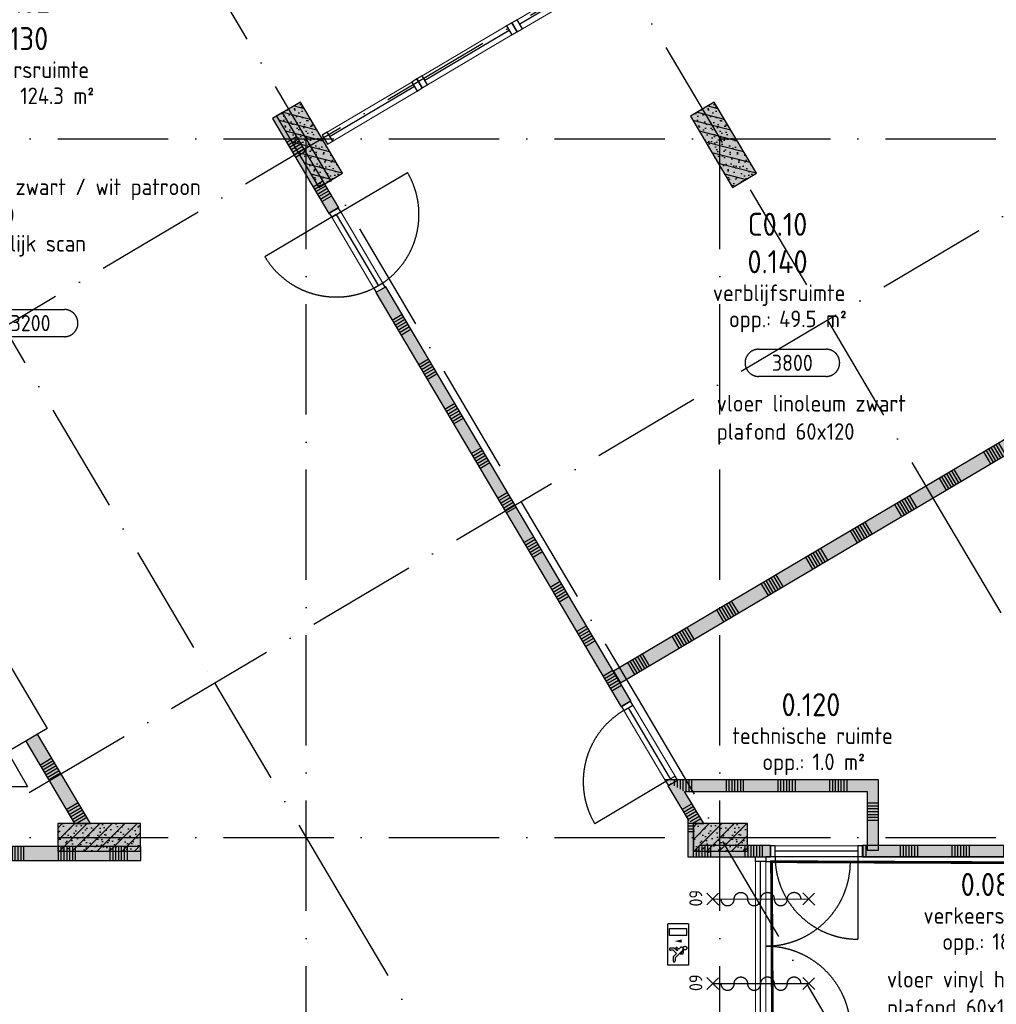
# Model space of a CAD drawing. Header units: millimetres. Extents: x 20872 to 297961, y -293704 to 213007.
# Tile 33 of 256: x 67569 to 78189, y -136616 to -125904. Entities that reach past the tile are written whole.
import ezdxf
from ezdxf.enums import TextEntityAlignment as Align
from ezdxf.xclip import XClip

# ---------------------------------------------------------------- set-up
doc = ezdxf.new("R2010")
doc.units = ezdxf.units.MM
doc.header["$LTSCALE"] = 100
doc.header["$XCLIPFRAME"] = 2
doc.linetypes.add('ACAD_ISO10W100', pattern=[18, 12, -3, 0, -3])
for name, color, linetype in [('A--L$7--_stramien', 1, 'Continuous'), ('A--L20--_bovenbouw', 3, 'Continuous'), ('A--L30--_afbouw', 7, 'Continuous'), ('A--L65--_beveiligingsinstallaties', 8, 'Continuous'), ('A--T$1--_algemeen', 1, 'Continuous'), ('A--T$7--_stramien', 7, 'Continuous'), ('XREFS', 9, 'Continuous')]:
    doc.layers.add(name, color=color, linetype=linetype)
doc.styles.add('BURO standaard', font='isocp.shx')
doc.styles.add('JINX standaard', font='isocp.shx')

# ---------------------------------------------------------------- blocks, each defined once
blk = doc.blocks.new('stramienlijnen_1')
at = {"layer": 'A--L$7--_stramien', "color": 1, "linetype": 'ACAD_ISO10W100', "lineweight": -3}
for p, q in [((47999, 68712), (76352.4, 20826.6)), ((44667.3, 66739.2), (73020.6, 18853.8)), ((41335.5, 64766.5), (69688.8, 16881.1)), ((60732.6, 16807.7), (77391.4, 26671.5)), ((57184.5, 22800), (138184.5, 22800)), ((63025.3, 12935.6), (79684.1, 22799.4)), ((70684.5, 0), (70684.5, 22800)), ((75184.5, 0), (75184.5, 22800)), ((76352.4, 20826.6), (77626.1, 18675.4)), ((73020.6, 18853.8), (74294.3, 16702.7)), ((77626.1, 18675.4), (89957.7, -2152.8)), ((69688.8, 16881.1), (70962.6, 14729.9)), ((74294.3, 16702.7), (85457.8, -2152.7)), ((57184.5, 15200), (138184.5, 15200)), ((70962.6, 14729.9), (80958, -2152.6))]:
    blk.add_line(p, q, dxfattribs=at)
blk = doc.blocks.new('begane grond bestaand leeg')
at = {"layer": 'A--T$7--_stramien'}
blk.add_blockref('stramienlijnen_1', (0, 0), dxfattribs=at)
blk = doc.blocks.new('AL_plafondhoog_01_P03_BV')
at = {"color": 1, "linetype": 'ByBlock', "lineweight": -2, "ltscale": 2}
for points in [[(-5.24, 2.11), (5.24, 2.11)], [(5.24, -2.11), (-5.24, -2.11)]]:
    blk.add_lwpolyline(points, dxfattribs=at)
at = {"color": 1, "linetype": 'ByBlock', "lineweight": -2}
for centre, start, end in [((-5.24, 0), 90, 270), ((5.24, 0), 270, 90)]:
    blk.add_arc(centre, 2.11, start, end, dxfattribs=at)
at = {"color": 2, "linetype": 'ByBlock', "lineweight": -2, "style": 'BURO standaard', "flags": 4}
blk.add_attdef('BURO_RTE:PLAFOND', text='', height=2.5, dxfattribs=at).set_placement((0, 0), align=Align.MIDDLE_CENTER)
blk = doc.blocks.new('BURO_onderaanzicht')
at = {"color": 7}
blk.add_line((-432, 0), (432, 0), dxfattribs=at)
blk = doc.blocks.new('AL_ruimteno_03_P03_BV_GLU-X11 (2)')
at = {"color": 1, "style": 'JINX standaard'}
blk.add_text('opp.:', height=1.8, dxfattribs=at).set_placement((-0.02, -9.72), align=Align.RIGHT)
at = {"color": 2, "linetype": 'ByBlock', "lineweight": -2, "style": 'BURO standaard', "flags": 4}
for tag, p in [('BURO_RTE:RUIMTENUMMER_LEEG', (0.69, 1.47)), ('BURO_RTE:RUIMTENUMMER_TOTAAL', (0.69, -2.59))]:
    blk.add_attdef(tag, text='', height=2.5, dxfattribs=at).set_placement(p, align=Align.MIDDLE_CENTER)
at = {"color": 1, "linetype": 'ByBlock', "lineweight": -2, "style": 'BURO standaard', "flags": 4}
blk.add_attdef('BURO_RTE:BOUWBESLUIT', text='', height=1.8, dxfattribs=at).set_placement((0.86, -5.97), align=Align.MIDDLE_CENTER)
blk.add_attdef('BURO_RTE:OPP', text='', height=1.8, dxfattribs=at).set_placement((0.86, -8.81), align=Align.MIDDLE_LEFT)
blk = doc.blocks.new('65_60min_zelfsl_brandw_01_P03_BV')
at = {"color": 1, "lineweight": -2}
blk.add_line((0, -521), (0, 521), dxfattribs=at)
at = {"color": 1, "ltscale": 2}
for points in [[(-66, 456), (66, 587)], [(63, 458), (-63, 584)], [(-65, -588), (66, -457)], [(64, -586), (-63, -459)]]:
    blk.add_lwpolyline(points, dxfattribs=at)
blk.add_lwpolyline([(0, -434, 1), (0, -289, -1), (0, -145, 1), (0, 0, -1), (0, 145, 1), (0, 289, -1), (0, 434)], format="xyb", dxfattribs=at)
at = {"color": 2, "linetype": 'ByBlock', "lineweight": -2, "style": 'BURO standaard'}
blk.add_text('60', height=140.6, dxfattribs=at).set_placement((-97, -777))
blk = doc.blocks.new('65_VLUCHT_04_P03_BV')
at = {"color": 1, "linetype": 'Continuous'}
for p, q in [((-225, 112), (225, 112)), ((-225, 112), (-225, -113)), ((225, 112), (225, -113)), ((-100, 95), (-175, 95)), ((-175, -95), (-175, 95)), ((-100, 95), (-100, -95)), ((32, -12), (50, 6)), ((35, 21), (50, 6)), ((49, 55), (92, 55)), ((64, 49), (144, -31)), ((74, 39), (86, 39)), ((86, 28), (86, 39)), ((86, 27), (86, 28)), ((97, 16), (102, 21)), ((102, 21), (102, 45)), ((-100, -95), (-175, -95)), ((69, -12), (38, -43)), ((38, -43), (38, -83)), ((44, -23), (62, -5)), ((62, -5), (69, -12)), ((62, -53), (97, -18)), ((62, -53), (62, -83)), ((97, -18), (134, -55)), ((134, -55), (176, -55)), ((144, -31), (176, -31)), ((225, -113), (-225, -113))]:
    blk.add_line(p, q, dxfattribs=at)
blk.add_lwpolyline([(-38, -38, 0, 35, 0), (-38, 37, 35, 35, 0)], format="xyseb", dxfattribs=at)
blk.add_circle((38, 75), 20, dxfattribs=at)
for centre, radius, start, end in [((49, 35), 20, 45, 225), ((92, 45), 10, 0, 90), ((38, -18), 8, 135, 315), ((50, -83), 12, 180, 0), ((176, -43), 12, 270, 90)]:
    blk.add_arc(centre, radius, start, end, dxfattribs=at)
blk = doc.blocks.new('65_handbrandblus_01_P03_BV')
at = {"color": 1, "lineweight": -2}
blk.add_line((0, 390), (225, 0), dxfattribs=at)
at = {"color": 1, "lineweight": -2, "ltscale": 2}
for points in [[(-225, 0), (0, 390)], [(-225, 0), (225, 0)]]:
    blk.add_lwpolyline(points, dxfattribs=at)
at = {"color": 2, "linetype": 'ByBlock', "lineweight": -2, "style": 'BURO standaard'}
blk.add_text('P', height=141, dxfattribs=at).set_placement((-50, 30))
blk = doc.blocks.new('AL_ruimteno_03_P03_BV_ruimteafwerking')
at = {"color": 1, "linetype": 'ByBlock', "lineweight": -2, "style": 'BURO standaard', "flags": 4}
for tag, p in [('BURO_RTE:VLOERAFWERKING', (0.86, 1.42)), ('BURO_RTE:PLAFONDAFWERKING', (0.86, -1.66)), ('BURO_RTE:WANDAFWERKING', (0.86, -4.73))]:
    blk.add_attdef(tag, text='', height=1.8, dxfattribs=at).set_placement(p, align=Align.MIDDLE_LEFT)
blk = doc.blocks.new('2016-02-04 100 begane grond bestaand')
at = {"layer": 'A--L20--_bovenbouw', "linetype": 'Continuous', "lineweight": -3}
for points in [[(70364, 23046), (70822, 22272), (71081, 22425), (70622, 23199)], [(74864, 23046), (75322, 22272), (75581, 22425), (75122, 23199)], [(70428, 23085), (70321, 23021), (70933, 21988), (71040, 22051)], [(71550, 21191), (71442, 21127), (74110, 16621), (74217, 16685)], [(80701, 20961), (74026, 17009), (74102, 16880), (80777, 20832)], [(67636, 16247), (68167, 15350), (68342, 15350), (67765, 16323)], [(74800, 15700), (76784, 15700), (76909, 15825), (74581, 15825)], [(74656, 15783), (74619, 15761), (74834, 15398), (74896, 15348), (74896, 15350), (75008, 15350), (74800, 15700)], [(76784, 15700), (76784, 15063), (76909, 15063), (76909, 15825)], [(68885, 15050), (68885, 15350), (68342, 15350), (68167, 15350), (67985, 15350), (67985, 15050)], [(74896, 15348), (74834, 15398), (74834, 14987), (74896, 15050), (74896, 15050)], [(75008, 15350), (74896, 15350), (74896, 15050), (74896, 15050), (75040, 15050), (75084, 15050), (75484, 15050), (75484, 15350)], [(75734, 14987), (75734, 15112), (74959, 15112), (74834, 14987)], [(84484, 14987), (84484, 15112), (76734, 15112), (76734, 14987)], [(66303, 14950), (68887, 14950), (68887, 15100), (66303, 15100)], [(75084, 15050), (75040, 15050), (75051, 15031)]]:
    blk.add_hatch(color=60, dxfattribs=at).paths.add_polyline_path(points, flags=0)
h = blk.add_hatch(dxfattribs=at)
h.set_pattern_fill('PREFB', color=1, scale=5, angle=-59.3699, style=0)
h.set_pattern_definition([(345.63, (70363.88, 23046.45), (23.825, 92.9965), []), (317.63, (70363.876, 23046.45), (81.828, 18.4822), [0, -81.6, -46.2, 0, -67.2]), (348.63, (70363.876, 23046.45), (60.4637, 57.2027), [0, -80.8, 0, -82.4, 0, -66.4]), (11.63, (70363.876, 23046.45), (33.4675, 75.497), [0, -80, 0, -480, -65.8])])
h.paths.add_polyline_path([(70364, 23046), (70822, 22272), (71081, 22425), (70622, 23199)], flags=0)
h = blk.add_hatch(dxfattribs=at)
h.set_pattern_fill('PREFB', color=1, scale=5, angle=-59.3699, style=0)
h.set_pattern_definition([(345.63, (74863.86, 23046.41), (23.825, 92.9965), []), (317.63, (74863.86, 23046.415), (81.828, 18.4822), [0, -81.6, -46.2, 0, -67.2]), (348.63, (74863.86, 23046.415), (60.4637, 57.2027), [0, -80.8, 0, -82.4, 0, -66.4]), (11.63, (74863.86, 23046.415), (33.4675, 75.497), [0, -80, 0, -480, -65.8])])
h.paths.add_polyline_path([(74864, 23046), (75322, 22272), (75581, 22425), (75122, 23199)], flags=0)
h = blk.add_hatch(dxfattribs=at)
h.set_pattern_fill('SWAND', color=1, scale=5, angle=-59.3736, style=0)
h.set_pattern_definition([(30.6264, (70320.9, 23021), (-286.56, 484.036), []), (30.6264, (70336.8, 22994.1), (-286.56, 484.036), []), (30.6264, (70352.7, 22967.2), (-286.56, 484.036), []), (30.6264, (70368.65, 22940.33), (-286.56, 484.036), []), (30.6264, (70384.57, 22913.44), (-286.56, 484.036), []), (30.6264, (70400.5, 22886.55), (-286.56, 484.036), []), (30.6264, (70416.4, 22859.66), (-286.56, 484.036), [])])
h.paths.add_polyline_path([(75084, 15050), (75040, 15050), (75051, 15031)], flags=0)
h.paths.add_polyline_path([(74656, 15783), (74619, 15761), (74834, 15398), (74914, 15333), (74920, 15350), (75008, 15350), (74800, 15700)], flags=0)
h.paths.add_polyline_path([(70428, 23085), (70321, 23021), (70933, 21988), (71040, 22051)], flags=0)
h.paths.add_polyline_path([(71550, 21191), (71442, 21127), (74110, 16621), (74217, 16685)], flags=0)
h = blk.add_hatch(dxfattribs=at)
h.set_pattern_fill('SWAND', color=1, scale=5, angle=-149.3699, style=0)
h.set_pattern_definition([(300.63, (80700.6, 20960.8), (484.017, 286.59), []), (300.63, (80673.7, 20944.9), (484.017, 286.59), []), (300.63, (80646.8, 20928.95), (484.017, 286.59), []), (300.63, (80619.94, 20913.03), (484.017, 286.59), []), (300.63, (80593.05, 20897.1), (484.017, 286.59), []), (300.63, (80566.16, 20881.2), (484.017, 286.59), []), (300.63, (80539.27, 20865.26), (484.017, 286.59), [])])
h.paths.add_polyline_path([(80701, 20961), (74026, 17009), (74102, 16880), (80777, 20832)], flags=0)
h = blk.add_hatch(dxfattribs=at)
h.set_pattern_fill('SWAND', color=1, scale=5, angle=120.6301, style=0)
h.set_pattern_definition([(210.63, (68431.63, 15197.95), (286.6, -484.02), []), (210.63, (68415.7, 15224.84), (286.6, -484.02), []), (210.63, (68399.8, 15251.73), (286.6, -484.02), []), (210.63, (68383.87, 15278.6), (286.6, -484.02), []), (210.63, (68367.94, 15305.5), (286.6, -484.02), []), (210.63, (68352, 15332.4), (286.6, -484.02), []), (210.63, (68336.1, 15359.3), (286.6, -484.02), [])])
h.paths.add_polyline_path([(67636, 16247), (68167, 15350), (68342, 15350), (67765, 16323)], flags=0)
h = blk.add_hatch(dxfattribs=at)
h.set_pattern_fill('SWAND', color=1, scale=5, style=0)
h.set_pattern_definition([(90, (74690.57, 15700.2), (-562.5, 3e-14), []), (90, (74721.8, 15700.2), (-562.5, 3e-14), []), (90, (74753.07, 15700.2), (-562.5, 3e-14), []), (90, (74784.3, 15700.2), (-562.5, 3e-14), []), (90, (74815.57, 15700.2), (-562.5, 3e-14), []), (90, (74846.8, 15700.2), (-562.5, 3e-14), []), (90, (74878.07, 15700.2), (-562.5, 3e-14), [])])
h.paths.add_polyline_path([(74800, 15700), (76784, 15700), (76909, 15825), (74581, 15825)], flags=0)
h = blk.add_hatch(dxfattribs=at)
h.set_pattern_fill('SWAND', color=1, scale=5, angle=-90, style=0)
h.set_pattern_definition([(360, (76784.5, 15762.8), (1e-13, 562.5), []), (360, (76784.5, 15731.56), (1e-13, 562.5), []), (360, (76784.5, 15700.3), (1e-13, 562.5), []), (360, (76784.5, 15669.06), (1e-13, 562.5), []), (360, (76784.5, 15637.8), (1e-13, 562.5), []), (360, (76784.5, 15606.56), (1e-13, 562.5), []), (360, (76784.5, 15575.3), (1e-13, 562.5), [])])
h.paths.add_polyline_path([(76784, 15700), (76784, 15063), (76909, 15063), (76909, 15825)], flags=0)
h = blk.add_hatch(dxfattribs=at)
h.set_pattern_fill('PREFB', color=1, scale=5, style=0)
h.set_pattern_definition([(45, (67984.66, 15049.995), (-67.882, 67.882), []), (17, (67984.66, 15049.995), (25.7875, 79.8276), [0, -81.6, -46.2, 0, -67.2]), (48, (67984.66, 15049.995), (-18.4156, 81.172), [0, -80.8, 0, -82.4, 0, -66.4]), (71, (67984.66, 15049.995), (-47.9116, 67.263), [0, -80, 0, -480, -65.8])])
h.paths.add_polyline_path([(67985, 15350), (67985, 15050), (68885, 15050), (68885, 15350)], flags=0)
h = blk.add_hatch(dxfattribs=at)
h.set_pattern_fill('SWAND', color=1, scale=5, angle=-89.9975, style=0)
h.set_pattern_definition([(0.003, (74833.94, 15637.45), (-0.02, 562.5), []), (0.003, (74833.94, 15606.2), (-0.02, 562.5), []), (0.003, (74833.94, 15574.95), (-0.02, 562.5), []), (0.003, (74833.95, 15543.7), (-0.02, 562.5), []), (0.003, (74833.95, 15512.45), (-0.02, 562.5), []), (0.003, (74833.95, 15481.2), (-0.02, 562.5), []), (0.003, (74833.95, 15449.95), (-0.02, 562.5), [])])
h.paths.add_polyline_path([(74896, 15348), (74834, 15398), (74834, 14987), (74896, 15050), (74896, 15050)], flags=0)
h = blk.add_hatch(dxfattribs=at)
h.set_pattern_fill('PREFB', color=1, scale=5, style=0)
h.set_pattern_definition([(45, (74884.49, 15049.995), (-67.882, 67.882), []), (17, (74884.486, 15049.995), (25.7875, 79.8276), [0, -81.6, -46.2, 0, -67.2]), (48, (74884.486, 15049.995), (-18.4156, 81.172), [0, -80.8, 0, -82.4, 0, -66.4]), (71, (74884.486, 15049.995), (-47.9116, 67.263), [0, -80, 0, -480, -65.8])])
h.paths.add_polyline_path([(74896, 15350), (74896, 15050), (75484, 15050), (75484, 15350)], flags=0)
h = blk.add_hatch(dxfattribs=at)
h.set_pattern_fill('SWAND', color=1, scale=5, style=0)
h.set_pattern_definition([(90, (74896.47, 14987.5), (-562.5, 3e-14), []), (90, (74927.7, 14987.5), (-562.5, 3e-14), []), (90, (74958.97, 14987.5), (-562.5, 3e-14), []), (90, (74990.2, 14987.5), (-562.5, 3e-14), []), (90, (75021.47, 14987.5), (-562.5, 3e-14), []), (90, (75052.7, 14987.5), (-562.5, 3e-14), []), (90, (75083.97, 14987.5), (-562.5, 3e-14), [])])
h.paths.add_polyline_path([(75734, 14987), (75734, 15112), (74959, 15112), (74834, 14987)], flags=0)
h.paths.add_polyline_path([(84484, 14987), (84484, 15112), (76734, 15112), (76734, 14987)], flags=0)
h = blk.add_hatch(dxfattribs=at)
h.set_pattern_fill('SWAND', color=1, scale=5, angle=-0.0005, style=0)
h.set_pattern_definition([(90, (66302.64, 14950.14), (-562.5, 0.005), []), (90, (66333.9, 14950.14), (-562.5, 0.005), []), (90, (66365.14, 14950.14), (-562.5, 0.005), []), (90, (66396.4, 14950.14), (-562.5, 0.005), []), (90, (66427.64, 14950.14), (-562.5, 0.005), []), (90, (66458.9, 14950.13), (-562.5, 0.005), []), (90, (66490.14, 14950.13), (-562.5, 0.005), [])])
h.paths.add_polyline_path([(66303, 14950), (68887, 14950), (68887, 15100), (66303, 15100)], flags=0)
blk.add_lwpolyline([(84484, 14987), (75684, 14987)])
at = {"layer": 'A--L20--_bovenbouw', "color": 3, "linetype": 'Continuous', "lineweight": -3}
for p, q in [((70622, 23199), (70364, 23046)), ((71081, 22425), (70622, 23199)), ((75122, 23199), (74864, 23046)), ((75581, 22425), (75122, 23199)), ((70364, 23046), (70822, 22272)), ((74864, 23046), (75322, 22272)), ((70822, 22272), (71081, 22425)), ((75322, 22272), (75581, 22425)), ((67985, 15350), (67985, 15050)), ((68885, 15350), (67985, 15350)), ((68885, 15050), (68885, 15350)), ((74896, 15350), (74896, 15050)), ((75484, 15350), (74896, 15350)), ((75484, 15050), (75484, 15350)), ((67985, 15050), (68885, 15050)), ((74896, 15050), (75484, 15050))]:
    blk.add_line(p, q, dxfattribs=at)
at = {"layer": 'A--L20--_bovenbouw', "color": 2, "linetype": 'Continuous', "lineweight": -3}
for p, q in [((70428, 23085), (70321, 23021)), ((71040, 22051), (70428, 23085)), ((70321, 23021), (70933, 21988)), ((70933, 21988), (71040, 22051)), ((71550, 21191), (71442, 21127)), ((71442, 21127), (74110, 16621)), ((74217, 16685), (71550, 21191)), ((80701, 20961), (74026, 17009)), ((74102, 16880), (80777, 20832)), ((74026, 17009), (74102, 16880)), ((74110, 16621), (74217, 16685)), ((67765, 16323), (67636, 16247)), ((68342, 15350), (67765, 16323)), ((67636, 16247), (68167, 15350)), ((76909, 15825), (74581, 15825)), ((74656, 15783), (74619, 15761)), ((74619, 15761), (74834, 15398)), ((76909, 15063), (76909, 15825)), ((75008, 15350), (74800, 15700)), ((74800, 15700), (76784, 15700)), ((76784, 15700), (76784, 15063)), ((68167, 15350), (68342, 15350)), ((74834, 15398), (74834, 14987)), ((74896, 15050), (74896, 15348)), ((74920, 15350), (75008, 15350)), ((75734, 15112), (74959, 15112)), ((75734, 14987), (75734, 15112)), ((84484, 15112), (76734, 15112)), ((76734, 15112), (76734, 14987)), ((68887, 15100), (66303, 15100)), ((68887, 14950), (68887, 15100)), ((74896, 15050), (74896, 15050)), ((75084, 15050), (75040, 15050)), ((75040, 15050), (75051, 15031)), ((75051, 15031), (75084, 15050)), ((76784, 15063), (76909, 15063)), ((66303, 14950), (68887, 14950)), ((74834, 14987), (75734, 14987)), ((76734, 14987), (84484, 14987))]:
    blk.add_line(p, q, dxfattribs=at)
at = {"layer": 'A--L30--_afbouw', "color": 1, "linetype": 'Continuous', "lineweight": 18}
for p, q in [((73898, 24640), (72981, 24096)), ((73956, 24542), (73039, 23998)), ((72865, 24028), (71948, 23485)), ((72923, 23930), (72006, 23387)), ((71833, 23417), (70915, 22874)), ((71891, 23319), (70974, 22776)), ((71061, 22006), (71519, 21231)), ((70963, 21947), (71421, 21173)), ((74696, 15865), (74238, 16639)), ((74598, 15807), (74140, 16581)), ((76684, 15107), (75784, 15107)), ((75570, 13100), (75570, 14937)), ((75684, 13100), (75684, 14937)), ((76684, 14993), (75784, 14993))]:
    blk.add_line(p, q, dxfattribs=at)
at = {"layer": 'A--L30--_afbouw', "color": 1, "linetype": 'Continuous', "lineweight": -3}
for p, q in [((73927, 24591), (73010, 24047)), ((72894, 23979), (71977, 23436)), ((71862, 23368), (70945, 22825)), ((71012, 21976), (70237, 21518)), ((74598, 15807), (73824, 15348)), ((76684, 14993), (76684, 14093))]:
    blk.add_line(p, q, dxfattribs=at)
at = {"layer": 'A--L30--_afbouw', "color": 2, "linetype": 'Continuous', "lineweight": -3}
for p, q in [((72923, 24062), (72865, 24028)), ((72865, 24028), (72923, 23930)), ((72981, 24096), (72923, 24062)), ((72923, 24062), (72981, 23964)), ((72981, 23964), (72923, 24062)), ((73039, 23998), (72981, 24096)), ((72981, 23964), (73039, 23998)), ((72923, 23930), (72981, 23964)), ((71948, 23485), (71890, 23451)), ((72006, 23387), (71948, 23485)), ((71890, 23451), (71833, 23417)), ((71833, 23417), (71891, 23319)), ((71948, 23353), (71890, 23451)), ((71890, 23451), (71948, 23353)), ((71891, 23319), (71948, 23353)), ((71948, 23353), (72006, 23387)), ((70915, 22874), (70858, 22840)), ((70858, 22840), (70916, 22741)), ((70974, 22776), (70915, 22874)), ((70916, 22741), (70974, 22776)), ((71035, 22049), (70937, 21990)), ((70937, 21990), (70963, 21947)), ((70963, 21947), (71061, 22006)), ((71061, 22006), (71035, 22049)), ((71519, 21231), (71421, 21173)), ((71545, 21188), (71519, 21231)), ((71421, 21173), (71447, 21130)), ((71447, 21130), (71545, 21188)), ((74212, 16682), (74114, 16624)), ((74114, 16624), (74140, 16581)), ((74140, 16581), (74238, 16639)), ((74238, 16639), (74212, 16682)), ((74696, 15865), (74598, 15807)), ((74722, 15822), (74696, 15865)), ((74598, 15807), (74624, 15764)), ((74624, 15764), (74722, 15822)), ((75784, 15107), (75734, 15107)), ((75734, 15107), (75734, 14993)), ((75784, 14993), (75784, 15107)), ((76734, 15107), (76684, 15107)), ((76684, 15107), (76684, 14993)), ((76734, 14993), (76734, 15107)), ((75570, 14937), (75570, 14987)), ((75570, 14987), (75684, 14987)), ((75684, 14937), (75570, 14937)), ((75684, 14987), (75684, 14937)), ((75734, 14993), (75784, 14993)), ((76684, 14993), (76734, 14993))]:
    blk.add_line(p, q, dxfattribs=at)
at = {"layer": 'A--L30--_afbouw', "color": 1, "linetype": 'Continuous', "lineweight": -3}
for points in [[(71012, 21976), (71786, 22435)], [(75684, 14937), (76602, 14937)]]:
    blk.add_lwpolyline(points, dxfattribs=at)
at = {"layer": 'A--L30--_afbouw', "color": 1}
blk.add_lwpolyline([(66849, 18105), (67868, 16384), (67490, 16160), (66471, 17881)], close=True, dxfattribs=at)
at = {"layer": 'A--L30--_afbouw', "color": 1, "linetype": 'Continuous', "lineweight": -3}
for centre, radius, start, end in [((71012, 21976), 900, 300.6264, 30.6264), ((74598, 15807), 900, 120.6264, 210.6264), ((75684, 14937), 919, 269.9995, 359.9995), ((76684, 14993), 900, 180, 270)]:
    blk.add_arc(centre, radius, start, end, dxfattribs=at)
at = {"layer": 'A--L30--_afbouw', "color": 1, "linetype": 'Continuous', "lineweight": -3, "extrusion": (0, 0, -1)}
for centre, radius, start, end in [((-71012, 21976), 900, 239.3736, 329.3736), ((-75684, 13100), 919, 90.0005, 180.0005)]:
    blk.add_arc(centre, radius, start, end, dxfattribs=at)
at = {"layer": 'A--L65--_beveiligingsinstallaties', "color": 1, "linetype": 'ACAD_ISO10W100', "ltscale": 0.3, "true_color": 0xf50004, "const_width": 30}
blk.add_lwpolyline([(81153, 24712), (79916, 22875), (80072, 22409), (84520, 14898), (75745, 14936), (75758, 12715)], dxfattribs=at)
at = {"layer": 'A--L$7--_stramien'}
blk.add_blockref('stramienlijnen_1', (0, 0), dxfattribs=at)
at = {"layer": 'A--L30--_afbouw', "color": 1, "linetype": 'Continuous', "lineweight": -3, "xscale": 1.041666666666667}
for p, rotation in [((71241, 21589, -400), 300.6263633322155), ((74418, 16223, -400), 120.6263633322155), ((76234, 15050, -400), 180)]:
    blk.add_blockref('BURO_onderaanzicht', p, dxfattribs=dict(at, rotation=rotation))
at = {"layer": 'A--L30--_afbouw', "color": 1, "linetype": 'Continuous', "lineweight": -3, "extrusion": (1.12309e-16, -1.84154e-16, -1), "xscale": 2.12618517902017, "zscale": -1, "rotation": 90.00046992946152}
blk.add_blockref('BURO_onderaanzicht', (-75627, 14019), dxfattribs=at)
at = {"layer": 'A--L65--_beveiligingsinstallaties', "color": 8, "linetype": 'Continuous', "lineweight": -3}
blk.add_blockref('65_handbrandblus_01_P03_BV', (67430, 15755), dxfattribs=at)
for name, p, rotation in [('65_60min_zelfsl_brandw_01_P03_BV', (75629, 14530), 270.0156014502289), ('65_VLUCHT_04_P03_BV', (74730, 14034), 269.9995396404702), ('65_60min_zelfsl_brandw_01_P03_BV', (75629, 13610), 270.0156014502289)]:
    blk.add_blockref(name, p, dxfattribs=dict(at, rotation=rotation))
at = {"layer": 'A--T$1--_algemeen', "color": 8, "linetype": 'Continuous', "lineweight": -3}
ref = blk.add_blockref('AL_ruimteno_03_P03_BV_GLU-X11 (2)', (67490, 24149), dxfattribs=dict(at, xscale=100, yscale=100, zscale=100))
ref.add_attrib('BURO_RTE:RUIMTENUMMER_TOTAAL', '0.130', dxfattribs={"layer": '0', "color": 2, "linetype": 'ByBlock', "lineweight": -2, "height": 250, "style": 'BURO standaard'}).set_placement((67559, 23890), align=Align.MIDDLE_CENTER)
ref.add_attrib('BURO_RTE:BOUWBESLUIT', 'verkeersruimte', dxfattribs={"layer": '0', "color": 1, "linetype": 'ByBlock', "lineweight": -2, "height": 180, "style": 'BURO standaard'}).set_placement((67576, 23552), align=Align.MIDDLE_CENTER)
ref.add_attrib('BURO_RTE:RUIMTENUMMER_LEEG', 'C0.02', dxfattribs={"layer": '0', "color": 2, "linetype": 'ByBlock', "lineweight": -2, "height": 250, "style": 'BURO standaard'}).set_placement((67559, 24297), align=Align.MIDDLE_CENTER)
ref.add_attrib('BURO_RTE:OPP', '124.3 m²', dxfattribs={"layer": '0', "color": 1, "linetype": 'ByBlock', "lineweight": -2, "height": 180, "style": 'BURO standaard'}).set_placement((67576, 23268), align=Align.MIDDLE_LEFT)
ref = blk.add_blockref('AL_ruimteno_03_P03_BV_ruimteafwerking', (65931, 22136), dxfattribs=dict(at, xscale=100, yscale=100, zscale=100))
ref.add_attrib('BURO_RTE:VLOERAFWERKING', 'vloer linoleum zwart / wit patroon', dxfattribs={"layer": '0', "color": 1, "linetype": 'ByBlock', "lineweight": -2, "height": 180, "style": 'BURO standaard'}).set_placement((66017, 22278), align=Align.MIDDLE_LEFT)
ref.add_attrib('BURO_RTE:PLAFONDAFWERKING', 'plafond 60x120', dxfattribs={"layer": '0', "color": 1, "linetype": 'ByBlock', "lineweight": -2, "height": 180, "style": 'BURO standaard'}).set_placement((66017, 21971), align=Align.MIDDLE_LEFT)
ref.add_attrib('BURO_RTE:WANDAFWERKING', 'wand gedeeltelijk scan', dxfattribs={"layer": '0', "color": 1, "linetype": 'ByBlock', "lineweight": -2, "height": 180, "style": 'BURO standaard'}).set_placement((66017, 21663), align=Align.MIDDLE_LEFT)
ref = blk.add_blockref('AL_ruimteno_03_P03_BV_GLU-X11 (2)', (75742, 21722), dxfattribs=dict(at, xscale=100, yscale=100, zscale=100))
ref.add_attrib('BURO_RTE:RUIMTENUMMER_TOTAAL', '0.140', dxfattribs={"layer": '0', "color": 2, "linetype": 'ByBlock', "lineweight": -2, "height": 250, "style": 'BURO standaard'}).set_placement((75811, 21463), align=Align.MIDDLE_CENTER)
ref.add_attrib('BURO_RTE:BOUWBESLUIT', 'verblijfsruimte', dxfattribs={"layer": '0', "color": 1, "linetype": 'ByBlock', "lineweight": -2, "height": 180, "style": 'BURO standaard'}).set_placement((75828, 21125), align=Align.MIDDLE_CENTER)
ref.add_attrib('BURO_RTE:RUIMTENUMMER_LEEG', 'C0.10', dxfattribs={"layer": '0', "color": 2, "linetype": 'ByBlock', "lineweight": -2, "height": 250, "style": 'BURO standaard'}).set_placement((75811, 21870), align=Align.MIDDLE_CENTER)
ref.add_attrib('BURO_RTE:OPP', '49.5 m²', dxfattribs={"layer": '0', "color": 1, "linetype": 'ByBlock', "lineweight": -2, "height": 180, "style": 'BURO standaard'}).set_placement((75828, 20841), align=Align.MIDDLE_LEFT)
at = {"layer": 'A--T$1--_algemeen', "color": 1, "linetype": 'Continuous', "lineweight": -3}
ref = blk.add_blockref('AL_plafondhoog_01_P03_BV', (67689, 20795), dxfattribs=dict(at, xscale=70, yscale=70, zscale=70))
ref.add_attrib('BURO_RTE:PLAFOND', '3200', dxfattribs={"layer": '0', "color": 2, "linetype": 'ByBlock', "lineweight": -2, "height": 175, "style": 'BURO standaard'}).set_placement((67689, 20795), align=Align.MIDDLE_CENTER)
ref = blk.add_blockref('AL_plafondhoog_01_P03_BV', (75972, 20363), dxfattribs=dict(at, xscale=70, yscale=70, zscale=70))
ref.add_attrib('BURO_RTE:PLAFOND', '3800', dxfattribs={"layer": '0', "color": 2, "linetype": 'ByBlock', "lineweight": -2, "height": 175, "style": 'BURO standaard'}).set_placement((75972, 20363), align=Align.MIDDLE_CENTER)
at = {"layer": 'A--T$1--_algemeen', "color": 8, "linetype": 'Continuous', "lineweight": -3}
ref = blk.add_blockref('AL_ruimteno_03_P03_BV_ruimteafwerking', (75064, 19781), dxfattribs=dict(at, xscale=100, yscale=100, zscale=100))
ref.add_attrib('BURO_RTE:VLOERAFWERKING', 'vloer linoleum zwart', dxfattribs={"layer": '0', "color": 1, "linetype": 'ByBlock', "lineweight": -2, "height": 180, "style": 'BURO standaard'}).set_placement((75150, 19923), align=Align.MIDDLE_LEFT)
ref.add_attrib('BURO_RTE:PLAFONDAFWERKING', 'plafond 60x120', dxfattribs={"layer": '0', "color": 1, "linetype": 'ByBlock', "lineweight": -2, "height": 180, "style": 'BURO standaard'}).set_placement((75150, 19616), align=Align.MIDDLE_LEFT)
ref = blk.add_blockref('AL_ruimteno_03_P03_BV_GLU-X11 (2)', (76105, 16904, 400), dxfattribs=dict(at, xscale=100, yscale=100, zscale=100))
ref.add_attrib('BURO_RTE:RUIMTENUMMER_TOTAAL', '0.120', dxfattribs={"layer": '0', "color": 2, "linetype": 'ByBlock', "lineweight": -2, "height": 250, "style": 'BURO standaard'}).set_placement((76174, 16644, 400), align=Align.MIDDLE_CENTER)
ref.add_attrib('BURO_RTE:BOUWBESLUIT', 'technische ruimte', dxfattribs={"layer": '0', "color": 1, "linetype": 'ByBlock', "lineweight": -2, "height": 180, "style": 'BURO standaard'}).set_placement((76192, 16307, 400), align=Align.MIDDLE_CENTER)
ref.add_attrib('BURO_RTE:OPP', '1.0 m²', dxfattribs={"layer": '0', "color": 1, "linetype": 'ByBlock', "lineweight": -2, "height": 180, "style": 'BURO standaard'}).set_placement((76192, 16023, 400), align=Align.MIDDLE_LEFT)
ref = blk.add_blockref('AL_ruimteno_03_P03_BV_GLU-X11 (2)', (78061, 14948, 500), dxfattribs=dict(at, xscale=100, yscale=100, zscale=100))
ref.add_attrib('BURO_RTE:RUIMTENUMMER_TOTAAL', '0.081', dxfattribs={"layer": '0', "color": 2, "linetype": 'ByBlock', "lineweight": -2, "height": 250, "style": 'BURO standaard'}).set_placement((78130, 14688, 500), align=Align.MIDDLE_CENTER)
ref.add_attrib('BURO_RTE:BOUWBESLUIT', 'verkeersruimte', dxfattribs={"layer": '0', "color": 1, "linetype": 'ByBlock', "lineweight": -2, "height": 180, "style": 'BURO standaard'}).set_placement((78147, 14351, 500), align=Align.MIDDLE_CENTER)
ref.add_attrib('BURO_RTE:OPP', '18.1 m²', dxfattribs={"layer": '0', "color": 1, "linetype": 'ByBlock', "lineweight": -2, "height": 180, "style": 'BURO standaard'}).set_placement((78147, 14067, 500), align=Align.MIDDLE_LEFT)
ref = blk.add_blockref('AL_ruimteno_03_P03_BV_ruimteafwerking', (76915, 13515, 500), dxfattribs=dict(at, xscale=100, yscale=100, zscale=100))
ref.add_attrib('BURO_RTE:VLOERAFWERKING', 'vloer vinyl houtprint', dxfattribs={"layer": '0', "color": 1, "linetype": 'ByBlock', "lineweight": -2, "height": 180, "style": 'BURO standaard'}).set_placement((77001, 13657, 500), align=Align.MIDDLE_LEFT)
ref.add_attrib('BURO_RTE:PLAFONDAFWERKING', 'plafond 60x120', dxfattribs={"layer": '0', "color": 1, "linetype": 'ByBlock', "lineweight": -2, "height": 180, "style": 'BURO standaard'}).set_placement((77001, 13349, 500), align=Align.MIDDLE_LEFT)
ref.add_attrib('BURO_RTE:WANDAFWERKING', 'wand gedeeltelijk scan', dxfattribs={"layer": '0', "color": 1, "linetype": 'ByBlock', "lineweight": -2, "height": 180, "style": 'BURO standaard'}).set_placement((77001, 13042, 500), align=Align.MIDDLE_LEFT)

msp = doc.modelspace()

# ---------------------------------------------------------------- block references
at = {"layer": 'XREFS', "color": 71, "true_color": 0xc9f18e}
ref = msp.add_blockref('begane grond bestaand leeg', (-1, -150000), dxfattribs=at)
XClip(ref).set_block_clipping_path([(116767.076214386, 82263.1420219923), (116767.076214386, 115683.1420219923), (179861.076214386, 115683.1420219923), (179861.076214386, 13442.9004429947), (164491.5066313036, 13442.9004429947), (116767.076214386, 29769.3836009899)])
at = {"layer": 'XREFS'}
ref = msp.add_blockref('2016-02-04 100 begane grond bestaand', (-1, -150000), dxfattribs=at)
XClip(ref).set_block_clipping_path([(116767.0762143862, 29769.3836009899), (164491.5066313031, 13442.9004429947), (179861.076214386, 13442.9004429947), (179861.076214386, -11696.8579780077), (20873.0762143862, -11696.8579780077), (20873.0762143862, 82263.1420219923), (116767.0762143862, 82263.1420219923)])

doc.saveas('drawing.dxf')
